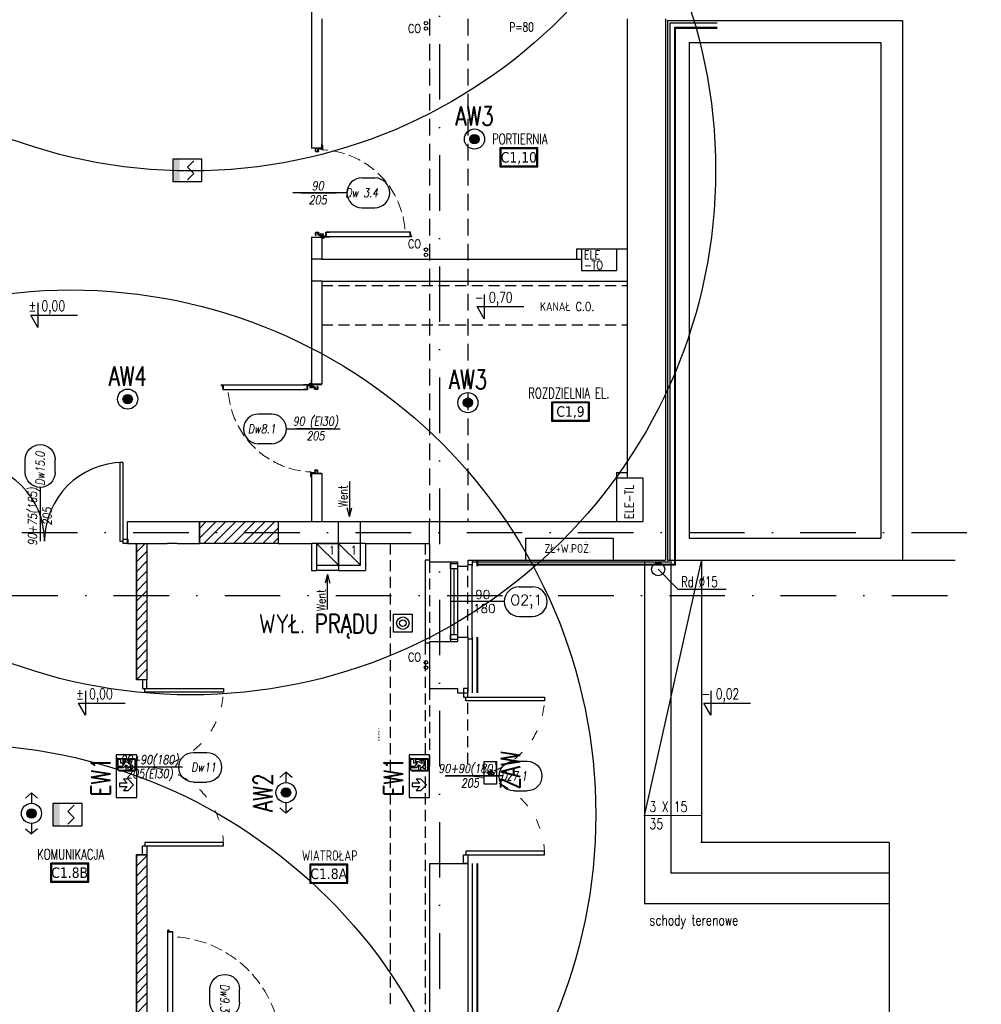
# Model space of a CAD drawing. Header units: millimetres. Extents: x 42924 to 92944, y -369470 to -179866.
# Tile 248 of 256: x 61531 to 62630, y -184268 to -183142. Entities that reach past the tile are written whole.
import ezdxf
from ezdxf.enums import TextEntityAlignment as Align

# ---------------------------------------------------------------- set-up
doc = ezdxf.new("R2010")
doc.units = ezdxf.units.MM
for name, pattern in [('ACAD_ISO03W100', [30, 12, -18]), ('CENTER', [0.6, 0.375, -0.075, 0.075, -0.075]), ('DASHDOT', [25.4, 12.7, -6.35, 0, -6.35]), ('HIDDEN', [9.525, 6.35, -3.175]), ('Hidden Line', [391.222223, 282.222223, -109])]:
    doc.linetypes.add(name, pattern=pattern)
doc.layers.get('0').update_dxf_attribs({"color": 8})
for name, color, linetype in [('!! 0_ Istn-okna', 8, 'Continuous'), ('!! 0_ Istn-sciany', 8, 'Continuous'), ('!! 0_ Istn-widok', 8, 'Continuous'), ('!! 0_ Opis', 8, 'Continuous'), ('!! 0_Istn-armatura', 8, 'Continuous'), ('!! 0_Istn-cienka', 8, 'Continuous'), ('!! 0_Istn-went', 8, 'Continuous'), ('!! 0_Opis_okna', 8, 'Continuous'), ('!! 0_Opis_pom', 123, 'Continuous'), ('!! 0_Osie', 8, 'DASHDOT'), ('!! 1_ tynk zewn  - nowy', 8, 'Continuous'), ('!! 1_drzwi opis', 8, 'Continuous'), ('!! 1_drzwi-linia', 8, 'Continuous'), ('!! 1_hatch projektowane ściany', 8, 'Continuous'), ('!! 1_OPIS POM NOWE', 123, 'Continuous'), ('!! 1_PROJ Sciany', 8, 'Continuous'), ('!! 1_PROJ widok', 8, 'Continuous'), ('!! 2_ remont Ocieplenie', 8, 'ZIGZAG'), ('!! 2_drzwi opis', 8, 'Continuous'), ('-A-OPISY', 2, 'Continuous'), ('-A-TABELA', 7, 'Continuous'), ('0-osie-liniA', 8, 'DASHDOT'), ('E1', 2, 'Continuous'), ('E_0', 4, 'Continuous'), ('E_AW', 1, 'Continuous'), ('E_KD', 2, 'Continuous'), ('E_SSP', 2, 'Continuous')]:
    doc.layers.add(name, color=color, linetype=linetype)
doc.layers.add('E_SAP_ZASIĘG', color=150, linetype='Continuous', plot=False)
doc.layers.add('oświetlenie awaryjne', color=1, linetype='Continuous', lineweight=30)
doc.styles.add('50', font='ROMANS.shx', dxfattribs={"width": 0.8, "height": 10})
doc.styles.add('ARCHETYP', font='romans.shx', dxfattribs={"height": 15})
doc.styles.add('ARIAL', font='tahoma.ttf')
doc.styles.add('ELE1', font='romans.shx', dxfattribs={"width": 0.8, "height": 18})
doc.styles.add('SIMPLEX', font='simplex.shx', dxfattribs={"width": 0.77})
doc.styles.add('TXT', font='simplex.shx')
doc.linetypes.add('ZIGZAG', pattern='A,0.00254,-5.08,[131,ltypeshp.shx,S=5.08,R=0,X=-5.08,Y=0],-10.16,[131,ltypeshp.shx,S=5.08,R=180,X=5.08,Y=0],-5.08', length=20.32254)
pattern_1 = [(45, (0, 13698.2005), (-5.61266008, 5.61266008), [])]

# ---------------------------------------------------------------- blocks, each defined once
blk = doc.blocks.new('A$C14D806DD')
at = {"layer": 'E_AW'}
h = blk.add_hatch(color=256, dxfattribs=at)
h.dxf.hatch_style = 1
h.paths.add_polyline_path([(5.4, 0, 1), (-5.4, 0, 1)])
at = {"layer": 'E_AW', "ltscale": 5}
for radius in [11.5, 5.36]:
    blk.add_circle((0, 0), radius, dxfattribs=at)
blk = doc.blocks.new('A$C407E493E')
at = {"layer": 'E_AW', "lineweight": 40}
for p, q in [((1.4, 30.9), (1.4, 43.7)), ((1.4, 43.7), (10, 43.7)), ((11.4, 43.7), (16, 43.7)), ((18, 43.7), (20.6, 43.7)), ((20.6, 43.7), (21.9, 45)), ((20.9, 35.8), (21.9, 36.9)), ((20.9, 33.9), (21.9, 34.9)), ((21.9, 45), (21.9, 36.9)), ((21.9, 34.9), (21.9, 32.2)), ((20.6, 30.9), (1.4, 30.9)), ((20.6, 30.9), (21.9, 32.2))]:
    blk.add_line(p, q, dxfattribs=at)
at = {"layer": 'E_AW'}
for p, q in [((11, 44.3), (6.6, 41.6)), ((6.6, 41.6), (6.6, 36.7)), ((7.9, 34.3), (10.2, 34.3)), ((8.4, 40.8), (11.8, 43)), ((12.5, 41), (8.4, 38.8)), ((8.4, 38.8), (8.4, 40.8)), ((10.2, 34.3), (10.2, 30.9)), ((10.4, 35.9), (12.5, 37)), ((12, 35.9), (10.4, 35.9)), ((11.8, 43), (11, 44.3)), ((12, 30.9), (12, 35.9)), ((16, 41), (12.5, 41)), ((12.5, 37), (15.3, 33.6)), ((16.3, 35.5), (13.7, 39)), ((13.7, 39), (18, 39)), ((18, 44.4), (16, 44.4)), ((16, 44.4), (16, 41)), ((20.6, 35.5), (16.3, 35.5)), ((18, 39), (18, 44.4)), ((20.6, 33.6), (20.6, 35.5)), ((20.9, 33.9), (20.9, 35.8)), ((10.2, 30.9), (12, 30.9)), ((15.3, 33.6), (20.6, 33.6)), ((3.5, 14.4), (9.9, 20.9)), ((9.9, 7.9), (3.5, 14.4)), ((9.9, 20.9), (15, 20.9)), ((15, 20.9), (10.8, 16.2)), ((10.8, 16.2), (19.8, 16.2)), ((19.8, 12.6), (10.8, 12.6)), ((10.8, 12.6), (15, 7.9)), ((19.8, 16.2), (19.8, 12.6)), ((15, 7.9), (9.9, 7.9))]:
    blk.add_line(p, q, dxfattribs=at)
blk.add_lwpolyline([(0, 0), (0, 48.8), (23.3, 48.8), (23.3, 0)], close=True, dxfattribs=at)
blk.add_circle((5.8, 34.7), 1.75, dxfattribs=at)
blk.add_arc((5.8, 34.7), 2.16, 349.4003, 69.1396, dxfattribs=at)
blk = doc.blocks.new('A$C28E329F3')
at = {"layer": 'oświetlenie awaryjne', "linetype": 'ByBlock'}
for p, q in [((0, 14), (26, 14)), ((0, 0), (0, 14)), ((26, 14), (26, 0)), ((26, 0), (0, 0))]:
    blk.add_line(p, q, dxfattribs=at)
at = {"layer": 'oświetlenie awaryjne', "color": 7, "linetype": 'ByBlock'}
for p, q in [((9.9, 7), (9.1, 7.6)), ((9.9, 7), (9.1, 6.4)), ((9.1, 7), (16.9, 7)), ((10.2, 9.8), (13, 7)), ((10.2, 4.2), (13, 7)), ((11.6, 8.4), (10.6, 8.5)), ((11.6, 5.6), (10.6, 5.5)), ((11.6, 8.4), (11.5, 9.4)), ((11.6, 5.6), (11.5, 4.6)), ((13, 10.1), (12.4, 10.9)), ((13, 3.9), (12.4, 3.1)), ((13, 10.9), (13, 3.1)), ((13, 10.1), (13.6, 10.9)), ((13, 7), (15.8, 9.8)), ((13, 7), (15.8, 4.2)), ((13, 3.9), (13.6, 3.1)), ((14.4, 8.4), (14.5, 9.4)), ((14.4, 8.4), (15.4, 8.5)), ((14.4, 5.6), (15.4, 5.5)), ((14.4, 5.6), (14.5, 4.6)), ((16.1, 7), (16.9, 7.6)), ((16.1, 7), (16.9, 6.4))]:
    blk.add_line(p, q, dxfattribs=at)
blk = doc.blocks.new('A$C35EE4757')
at = {"layer": 'E_AW'}
h = blk.add_hatch(color=256, dxfattribs=at)
h.dxf.hatch_style = 1
h.paths.add_polyline_path([(5.4, 0, 1), (-5.4, 0, 1)])
for p, q in [((-17.5, 6.9), (-23.4, 0)), ((-11.5, 0), (-23.4, 0)), ((-17.5, -6.9), (-23.4, 0)), ((23.4, 0), (11.5, 0)), ((17.5, 6.9), (23.4, 0)), ((17.5, -6.9), (23.4, 0))]:
    blk.add_line(p, q, dxfattribs=at)
at = {"layer": 'E_AW', "ltscale": 5}
for radius in [11.5, 5.36]:
    blk.add_circle((0, 0), radius, dxfattribs=at)
blk = doc.blocks.new('A$C30F274F1')
at = {"layer": 'E_KD', "linetype": 'Continuous'}
blk.add_lwpolyline([(0, 20.4), (21, 20.4), (21, 0), (0, 0)], close=True, dxfattribs=at)
at = {"layer": 'E_KD'}
for radius in [7.1, 3.84]:
    blk.add_circle((10.5, 10.2), radius, dxfattribs=at)
blk = doc.blocks.new('BLOK OSI')
at = {"layer": '0-osie-liniA', "ltscale": 5}
for points in [[(53191.2, -193626.9), (53191.2, -199860.8)], [(51570, -197490.1), (53810.6, -197490.1)], [(48624.3, -197562.1), (53810.6, -197562.1)]]:
    blk.add_lwpolyline(points, dxfattribs=at)
blk = doc.blocks.new('drzwi dwuskrzydłowe')
for points in [[(68481.2, -214206.6), (68481.2, -214296.6), (68477.2, -214296.6), (68477.2, -214206.6)], [(68653.2, -214206.6), (68653.2, -214296.6), (68657.2, -214296.6), (68657.2, -214206.6)], [(68477.2, -214294.1), (68472.2, -214294.1), (68472.2, -214299.1), (68477.2, -214299.1)], [(68657.2, -214294.1), (68662.2, -214294.1), (68662.2, -214299.1), (68657.2, -214299.1)]]:
    blk.add_lwpolyline(points, close=True)
for centre, start, end in [((68477.2, -214296.6), 0, 90), ((68657.2, -214296.6), 90, 180)]:
    blk.add_arc(centre, 90, start, end)
blk = doc.blocks.new('1_ok-opis')
blk.add_line((0, 111.6), (0, 50))
for points in [[(-17, 128.6), (-17, 143.6)], [(17, 128.6), (17, 143.6)]]:
    blk.add_lwpolyline(points)
for centre, start, end in [((0, 143.6), 0, 180), ((0, 128.6), 180, 0)]:
    blk.add_arc(centre, 17, start, end)
at = {"style": 'ARCHETYP'}
for tag, height, rotation, p in [('NR', 12, 90, (0, 136.9)), ('NR', 12, 270, (0, 136.9)), ('SZEROKOŚĆ', 10, 90, (-8, 78.3)), ('WYSOKOŚĆ', 10, 270, (-8, 78.3)), ('WYSOKOŚĆ', 10, 90, (8, 78.3)), ('SZEROKOŚĆ', 10, 270, (8, 78.3))]:
    blk.add_attdef(tag, text='', height=height, rotation=rotation, dxfattribs=at).set_placement(p, align=Align.MIDDLE)
blk = doc.blocks.new('zaw-dr-90-p')
at = {"color": 2, "linetype": 'CENTER', "ltscale": 0.2}
for p, q in [((12, 0), (-12, 0)), ((0, 12), (0, -12)), ((24, 24), (31, 24)), ((24, 19), (31, 19))]:
    blk.add_line(p, q, dxfattribs=at)
at = {"ltscale": 0.2}
for p, q in [((10, 12), (6, 12)), ((10, 0), (10, 6))]:
    blk.add_line(p, q, dxfattribs=at)
blk.add_lwpolyline([(0, 6), (23, 6, 0.414214), (28, 11), (28, 31), (24, 31), (24, 11, -0.414214), (23, 10), (0, 10, 4.561698), (8, 6), (5, 4)], format="xyb", dxfattribs=at)
blk.add_lwpolyline([(0, 0), (-2, 0), (-2, 0), (0, 0), (0, 3), (0, 3), (0, 0), (3, 0), (3, 0), (0, 0), (0, -3), (0, -3)], close=True)
blk.add_lwpolyline([(10, 10), (10, 39), (6, 39), (6, 10)], dxfattribs=at)
blk.add_circle((0, 0), 6.5, dxfattribs=at)
blk = doc.blocks.new('drzwi 90- sc 12')
for p, q in [((-13620.3, 20410.2), (-13620.3, 20313.8)), ((-13614.9, 20409.9), (-13620.3, 20409.9)), ((-13616.1, 20410.3), (-13620.2, 20410.3)), ((-13616.1, 20410.3), (-13620, 20410.3)), ((-13618.2, 20410.3), (-13616.2, 20410.3)), ((-13618.2, 20410.3), (-13616.2, 20410.3)), ((-13616.1, 20410.3), (-13616.1, 20411.5)), ((-13616.1, 20411.5), (-13615, 20411.5)), ((-13614.9, 20411.4), (-13614.9, 20313.8)), ((-13620.3, 20313.5), (-13620.3, 20318)), ((-13614.9, 20312.3), (-13614.9, 20318)), ((-13715.6, 20308.3), (-13715.6, 20308.6)), ((-13715.6, 20307.7), (-13715.6, 20308.6)), ((-13715.6, 20307.8), (-13715.6, 20308.6)), ((-13715.6, 20307.7), (-13715.4, 20307.7)), ((-13614.9, 20313.8), (-13620.3, 20313.8)), ((-13618.2, 20313.4), (-13620.2, 20313.4)), ((-13618.2, 20313.7), (-13618.2, 20313.4)), ((-13618.2, 20313.7), (-13616.4, 20313.7)), ((-13617.8, 20311.1), (-13617.8, 20305.7)), ((-13617.8, 20311.1), (-13617.8, 20305.7)), ((-13616.2, 20309.9), (-13617.4, 20309.9)), ((-13616.2, 20309.9), (-13616.2, 20311)), ((-13615.9, 20313.2), (-13615.9, 20312.2)), ((-13615.9, 20312.2), (-13615, 20312.2)), ((-13715.8, 20302), (-13716.3, 20302)), ((-13616.8, 20302), (-13616.3, 20302))]:
    blk.add_line(p, q)
for points in [[(-13665.3, 20285), (-13665.3, 20325.8)], [(-13615.6, 20309.6), (-13615.3, 20309.6), (-13615.3, 20309.8), (-13616.3, 20309.8), (-13616.3, 20309.6), (-13615.9, 20309.6)]]:
    blk.add_lwpolyline(points)
at = {"lineweight": 30}
for points in [[(-13716.3, 20308.9), (-13721.3, 20308.9)], [(-13716.3, 20308.9), (-13716.3, 20296.9)], [(-13614.3, 20308.9), (-13609.3, 20308.9)], [(-13614.3, 20308.9), (-13614.3, 20296.9)]]:
    blk.add_lwpolyline(points, dxfattribs=at)
at = {"ltscale": 0.2}
for points in [[(-13715.6, 20307.5), (-13715.6, 20309.5, 0.414214), (-13715.9, 20309.8), (-13719.4, 20309.8, 0.414214), (-13719.8, 20309.5), (-13719.8, 20308.9), (-13719.6, 20308.9), (-13719.6, 20309.5, -0.414214), (-13719.4, 20309.6), (-13717, 20309.6)], [(-13717, 20309.6), (-13715.9, 20309.6, -0.414214), (-13715.7, 20309.5), (-13715.7, 20307.5)], [(-13715.7, 20307.8), (-13715.7, 20305.6, 0.414214), (-13715.4, 20305.2), (-13715, 20305.2, -0.414214), (-13714.8, 20305.1), (-13714.8, 20304.5, 0.414214), (-13714.5, 20304.1), (-13713.3, 20304.1, 0.414214), (-13712.9, 20304.5), (-13712.9, 20305.1, -1), (-13712.7, 20305.1), (-13712.7, 20302, -0.414214), (-13712.9, 20301.8), (-13715.4, 20301.8, -0.414214), (-13715.6, 20302), (-13715.6, 20302.5), (-13715.8, 20302.5), (-13715.8, 20302, 0.414214), (-13715.4, 20301.6), (-13712.9, 20301.6, 0.414214), (-13712.6, 20302), (-13712.6, 20305.1, 1), (-13713.1, 20305.1), (-13713.1, 20304.5, -0.414214), (-13713.3, 20304.3), (-13714.5, 20304.3, -0.414214), (-13714.6, 20304.5), (-13714.6, 20305.1, 0.414214), (-13715, 20305.4), (-13715.4, 20305.4, -0.414214), (-13715.6, 20305.6), (-13715.6, 20307.6)], [(-13615.9, 20309.6), (-13616.6, 20309.6, 0.414214), (-13616.8, 20309.5), (-13616.8, 20305.6, -0.414214), (-13617.1, 20305.2), (-13617.6, 20305.2, 0.414214), (-13617.7, 20305.1), (-13617.7, 20304.5, -0.414214), (-13618.1, 20304.1), (-13619.3, 20304.1, -0.414214), (-13619.6, 20304.5), (-13619.6, 20305.1, 1), (-13619.8, 20305.1), (-13619.8, 20302, 0.414214), (-13619.6, 20301.8), (-13617.1, 20301.8, 0.414214), (-13616.9, 20302), (-13616.9, 20302.5), (-13616.8, 20302.5), (-13616.8, 20302, -0.414214), (-13617.1, 20301.6), (-13619.6, 20301.6, -0.414214), (-13620, 20302), (-13620, 20305.1, -1), (-13619.4, 20305.1), (-13619.4, 20304.5, 0.414214), (-13619.3, 20304.3), (-13618.1, 20304.3, 0.414214), (-13617.9, 20304.5), (-13617.9, 20305.1, -0.414214), (-13617.6, 20305.4), (-13617.1, 20305.4, 0.414214), (-13617, 20305.6), (-13617, 20309.5, -0.414214), (-13616.6, 20309.8), (-13613.1, 20309.8, -0.414214), (-13612.8, 20309.5), (-13612.8, 20308.9), (-13612.9, 20308.9), (-13612.9, 20309.5, 0.414214), (-13613.1, 20309.6), (-13615.6, 20309.6)]]:
    blk.add_lwpolyline(points, format="xyb", dxfattribs=at)
blk.add_lwpolyline([(-13616.8, 20308.8), (-13617, 20308.8), (-13617, 20307.4), (-13616.8, 20307.4)], close=True)
for centre, radius, start, end in [((-13620.2, 20410.2), 0.1, 90, 180), ((-13615, 20411.4), 0.1, 0, 90), ((-13620.2, 20313.5), 0.1, 180, 270), ((-13616.4, 20313.2), 0.5, 0, 90), ((-13616.3, 20311), 0.1, 0, 90), ((-13615, 20312.3), 0.1, 270, 0)]:
    blk.add_arc(centre, radius, start, end)
at = {"linetype": 'Hidden Line', "lineweight": 9, "ltscale": 0.05}
blk.add_arc((-13615.5, 20305.1), 99.1, 94.8005, 177.6944, dxfattribs=at)
at = {"xscale": 0.09999999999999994, "yscale": 0.09999999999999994, "zscale": 0.09999999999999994, "rotation": 180.0000000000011}
blk.add_blockref('zaw-dr-90-p', (-13614.9, 20310.9), dxfattribs=at)
blk = doc.blocks.new('DRZWI 120')
for p, q in [((61730.6, -195070.1), (61730.6, -195069.6)), ((61736.3, -195070.3), (61737.2, -195070.3)), ((61736.5, -195070.3), (61737.2, -195070.3)), ((61737, -195070.3), (61737.2, -195070.3)), ((61730.6, -195199.1), (61730.6, -195199.6)), ((61739.8, -195198.1), (61734.4, -195198.1)), ((61738.6, -195199.7), (61738.6, -195198.5)), ((61738.6, -195199.7), (61739.7, -195199.7)), ((61740.8, -195199.9), (61740.8, -195200.8)), ((61741.8, -195199.9), (61740.8, -195199.9)), ((61740.9, -195200.9), (61746.6, -195200.9)), ((61742, -195197.6), (61742, -195195.6)), ((61742.3, -195197.6), (61742, -195197.6)), ((61742.1, -195195.5), (61746.6, -195195.5)), ((61742.3, -195197.6), (61742.3, -195199.4)), ((61742.4, -195200.9), (61742.4, -195195.5)), ((61868.8, -195195.5), (61742.4, -195195.5)), ((61870, -195200.9), (61742.4, -195200.9)), ((61868.5, -195200.9), (61868.5, -195195.5)), ((61868.9, -195199.7), (61868.9, -195195.6)), ((61868.9, -195199.7), (61868.9, -195195.9)), ((61870.1, -195199.7), (61870.1, -195200.8))]:
    blk.add_line(p, q)
at = {"lineweight": 30}
for points in [[(61737.6, -195069.6), (61725.6, -195069.6)], [(61737.6, -195069.6), (61737.6, -195064.6)], [(61737.6, -195201.6), (61725.6, -195201.6)], [(61737.6, -195201.6), (61737.6, -195206.6)]]:
    blk.add_lwpolyline(points, dxfattribs=at)
at = {"ltscale": 0.2}
for points in [[(61736.2, -195070.3), (61738.1, -195070.3, 0.414214), (61738.5, -195069.9), (61738.5, -195066.4, 0.414214), (61738.1, -195066.1), (61737.6, -195066.1), (61737.6, -195066.3), (61738.1, -195066.3, -0.414214), (61738.3, -195066.4), (61738.3, -195068.9)], [(61738.3, -195068.9), (61738.3, -195069.9, -0.414214), (61738.1, -195070.1), (61736.2, -195070.1)], [(61736.4, -195070.1), (61734.2, -195070.1, 0.414214), (61733.9, -195070.4), (61733.9, -195070.9, -0.414214), (61733.7, -195071.1), (61733.1, -195071.1, 0.414214), (61732.8, -195071.4), (61732.8, -195072.6, 0.414214), (61733.1, -195072.9), (61733.8, -195072.9, -1), (61733.8, -195073.1), (61730.6, -195073.1, -0.414214), (61730.4, -195072.9), (61730.4, -195070.4, -0.414214), (61730.6, -195070.3), (61731.2, -195070.3), (61731.2, -195070.1), (61730.6, -195070.1, 0.414214), (61730.3, -195070.4), (61730.3, -195072.9, 0.414214), (61730.6, -195073.3), (61733.8, -195073.3, 1), (61733.8, -195072.7), (61733.1, -195072.7, -0.414214), (61733, -195072.6), (61733, -195071.4, -0.414214), (61733.1, -195071.2), (61733.7, -195071.2, 0.414214), (61734.1, -195070.9), (61734.1, -195070.4, -0.414214), (61734.2, -195070.3), (61736.3, -195070.3)], [(61738.3, -195199.9), (61738.3, -195199.2, 0.414214), (61738.1, -195199.1), (61734.2, -195199.1, -0.414214), (61733.9, -195198.7), (61733.9, -195198.3, 0.414214), (61733.7, -195198.1), (61733.1, -195198.1, -0.414214), (61732.8, -195197.8), (61732.8, -195196.6, -0.414214), (61733.1, -195196.3), (61733.8, -195196.3, 1), (61733.8, -195196.1), (61730.6, -195196.1, 0.414214), (61730.4, -195196.2), (61730.4, -195198.7, 0.414214), (61730.6, -195198.9), (61731.2, -195198.9), (61731.2, -195199.1), (61730.6, -195199.1, -0.414214), (61730.3, -195198.7), (61730.3, -195196.2, -0.414214), (61730.6, -195195.9), (61733.8, -195195.9, -1), (61733.8, -195196.4), (61733.1, -195196.4, 0.414214), (61733, -195196.6), (61733, -195197.8, 0.414214), (61733.1, -195197.9), (61733.7, -195197.9, -0.414214), (61734.1, -195198.3), (61734.1, -195198.7, 0.414214), (61734.2, -195198.9), (61738.1, -195198.9, -0.414214), (61738.5, -195199.2), (61738.5, -195202.7, -0.414214), (61738.1, -195203.1), (61737.6, -195203.1), (61737.6, -195202.9), (61738.1, -195202.9, 0.414214), (61738.3, -195202.7), (61738.3, -195200.3)]]:
    blk.add_lwpolyline(points, format="xyb", dxfattribs=at)
for points in [[(61713.6, -195135.6), (61754.5, -195135.6)], [(61738.3, -195200.3), (61738.3, -195200.5), (61738.5, -195200.5), (61738.5, -195199.5), (61738.3, -195199.5), (61738.3, -195199.9)], [(61870.1, -195199.7), (61868.9, -195199.7)]]:
    blk.add_lwpolyline(points)
blk.add_lwpolyline([(61737.5, -195199.1), (61737.5, -195198.9), (61736.1, -195198.9), (61736.1, -195199.1)], close=True)
at = {"linetype": 'Hidden Line', "lineweight": 9, "ltscale": 0.05}
blk.add_arc((61733.8, -195200.4), 129.1, 4.8005, 87.6944, dxfattribs=at)
for centre, radius, start, end in [((61739.7, -195199.6), 0.1, 270, 0), ((61740.9, -195200.8), 0.1, 180, 270), ((61741.8, -195199.4), 0.5, 270, 0), ((61742.1, -195195.6), 0.1, 90, 180), ((61868.8, -195195.6), 0.1, 0, 90), ((61870, -195200.8), 0.1, 270, 0)]:
    blk.add_arc(centre, radius, start, end)
at = {"xscale": 0.09999999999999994, "yscale": 0.09999999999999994, "zscale": 0.09999999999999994, "rotation": 90.00000000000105}
blk.add_blockref('zaw-dr-90-p', (61739.6, -195200.9), dxfattribs=at)
blk = doc.blocks.new('drzwi zew 90+90')
for points in [[(62313.9, -197849.9), (62313.9, -197939.9), (62309.9, -197939.9), (62309.9, -197849.9)], [(62485.9, -197849.9), (62485.9, -197939.9), (62489.9, -197939.9), (62489.9, -197849.9)], [(62309.9, -197937.4), (62299.9, -197937.4), (62299.9, -197942.4), (62309.9, -197942.4)], [(62489.9, -197937.4), (62499.9, -197937.4), (62499.9, -197942.4), (62489.9, -197942.4)]]:
    blk.add_lwpolyline(points, close=True)
blk.add_lwpolyline([(62399.9, -197896.7), (62399.9, -197962.6)])
at = {"linetype": 'ACAD_ISO03W100', "lineweight": 5}
for centre, start, end in [((62309.9, -197939.9), 0, 90), ((62489.9, -197939.9), 90, 180)]:
    blk.add_arc(centre, 90, start, end, dxfattribs=at)
blk = doc.blocks.new('WYJSCIE EWAKUACYJNE-160412')
at = {"layer": '-A-OPISY', "insert": (933.5, -586.2), "char_height": 3.5, "width": 68.938, "attachment_point": 1, "style": 'ARIAL'}
blk.add_mtext('{\\c16646143;© PAP24.PL}', dxfattribs=at)
blk = doc.blocks.new('*U397')
at = {"layer": 'E_SSP'}
blk.add_hatch(color=256, dxfattribs=at).paths.add_polyline_path([(-2.05, -1.28), (-1.28, -1.28), (-1.28, 1.28), (-2.05, 1.28)])
for p, q in [((-0.36, 0.36), (0.36, 1.09)), ((-0.36, 0.36), (0.36, -0.36)), ((-0.36, -1.09), (0.36, -0.36))]:
    blk.add_line(p, q, dxfattribs=at)
blk.add_lwpolyline([(-2.05, -1.28), (1.28, -1.28), (1.28, 1.28), (-2.05, 1.28)], close=True, dxfattribs=at)
blk = doc.blocks.new('*U400')
at = {"layer": 'E_SSP'}
blk.add_hatch(color=256, dxfattribs=at).paths.add_polyline_path([(-2.05, -1.28), (-1.28, -1.28), (-1.28, 1.28), (-2.05, 1.28)])
for p, q in [((-0.36, 0.36), (0.36, 1.09)), ((-0.36, 0.36), (0.36, -0.36)), ((-0.36, -1.09), (0.36, -0.36))]:
    blk.add_line(p, q, dxfattribs=at)
blk.add_lwpolyline([(-2.05, -1.28), (1.28, -1.28), (1.28, 1.28), (-2.05, 1.28)], close=True, dxfattribs=at)

msp = doc.modelspace()

# ---------------------------------------------------------------- hatches: boundary and pattern name
at = {"layer": '!! 1_hatch projektowane ściany'}
h = msp.add_hatch(dxfattribs=at)
h.set_pattern_fill('ANSI31', color=256, scale=2.5)
h.set_pattern_definition(pattern_1)
h.paths.add_polyline_path([(61826.56735, -183741.3878), (61736.56735, -183741.3878), (61736.56735, -183716.3878), (61826.56735, -183716.3878)])
h = msp.add_hatch(dxfattribs=at)
h.set_pattern_fill('ANSI31', color=256, scale=2.5)
h.set_pattern_definition(pattern_1)
h.paths.add_polyline_path([(61676.56735, -183897.3878), (61664.56735, -183897.3878), (61664.56735, -183741.3878), (61676.56735, -183741.3878)])
h = msp.add_hatch(dxfattribs=at)
h.set_pattern_fill('ANSI31', color=256, scale=2.5)
h.set_pattern_definition(pattern_1)
h.paths.add_polyline_path([(61676.56735, -184316.3878), (61664.56735, -184316.3878), (61664.56735, -184097.3878), (61676.56735, -184097.3878)])

# ---------------------------------------------------------------- linework, layer by layer
at = {"layer": '!! 0_ Istn-okna'}
for points in [[(62023.56735, -183762.3878), (62023.56735, -183853.3878)], [(62031.56735, -183762.3878), (62031.56735, -183853.3878)], [(62027.56735, -183770.3878), (62027.56735, -183845.3878)]]:
    msp.add_lwpolyline(points, dxfattribs=at)
for points in [[(62031.56735, -183764.3878), (62031.56735, -183770.3878), (62023.56735, -183770.3878), (62023.56735, -183764.3878)], [(62031.56735, -183845.3878), (62031.56735, -183851.3878), (62023.56735, -183851.3878), (62023.56735, -183845.3878)]]:
    msp.add_lwpolyline(points, close=True, dxfattribs=at)
at = {"layer": '!! 0_ Istn-sciany'}
for points in [[(61864.56735, -183116.3878), (61864.56735, -183289.3878)], [(61876.56735, -183141.3878), (61876.56735, -183289.3878)], [(62225.56735, -183141.3878), (62225.56735, -183404.3878)], [(62269.56735, -183141.3878), (62269.56735, -183760.3878)], [(61876.56735, -183289.3878), (61864.56735, -183289.3878)], [(61864.56735, -183391.3878), (61864.56735, -183559.3878)], [(61876.56735, -183391.3878), (61864.56735, -183391.3878)], [(61876.56735, -183391.3878), (61876.56735, -183416.3878)], [(62167.56735, -183404.3878), (62167.56735, -183416.3878)], [(62167.56735, -183404.3878), (62173.56735, -183404.3878)], [(62173.56735, -183404.3878), (62173.56735, -183429.3878)], [(62213.56735, -183404.3878), (62213.56735, -183429.3878)], [(62213.56735, -183404.3878), (62225.56735, -183404.3878)], [(61876.56735, -183416.3878), (62167.56735, -183416.3878)], [(62173.56735, -183429.3878), (62213.56735, -183429.3878)], [(61876.56735, -183441.3878), (61876.56735, -183559.3878)], [(61876.56735, -183441.3878), (62225.56735, -183441.3878)], [(62225.56735, -183441.3878), (62225.56735, -183660.3878)], [(61876.56735, -183559.3878), (61864.56735, -183559.3878)], [(61864.56735, -183661.3878), (61864.56735, -183716.3878)], [(61876.56735, -183661.3878), (61864.56735, -183661.3878)], [(61876.56735, -183661.3878), (61876.56735, -183716.3878)], [(62213.56735, -183660.3878), (62225.56735, -183660.3878)], [(62213.56735, -183660.3878), (62213.56735, -183666.3878)], [(62213.56735, -183666.3878), (62243.56735, -183666.3878)], [(62243.56735, -183666.3878), (62243.56735, -183716.3878)], [(61654.56735, -183716.3878), (61736.56735, -183716.3878)], [(61736.56735, -183716.3878), (61736.56735, -183741.3878)], [(61826.56735, -183716.3878), (61864.56735, -183716.3878)], [(61826.56735, -183716.3878), (61826.56735, -183741.3878)], [(61876.56735, -183716.3878), (61895.56735, -183716.3878)], [(61895.56735, -183741.3878), (61895.56735, -183716.3878)], [(61920.56735, -183716.3878), (62243.56735, -183716.3878)], [(61920.56735, -183766.3878), (61920.56735, -183716.3878)], [(61654.56735, -183741.3878), (61699.56735, -183741.3878)], [(61711.56735, -183741.3878), (61736.56735, -183741.3878)], [(61826.56735, -183741.3878), (61864.56735, -183741.3878)], [(61864.56735, -183741.3878), (61864.56735, -183772.3878)], [(61870.56735, -183741.3878), (61870.56735, -183772.3878)], [(61870.56735, -183741.3878), (61895.56735, -183741.3878)], [(61926.56735, -183741.3878), (61999.56735, -183741.3878)], [(61926.56735, -183741.3878), (61926.56735, -183772.3878)], [(61999.56735, -183741.3878), (61999.56735, -183762.3878)], [(62109.56735, -183735.3878), (62109.56735, -183760.3878)], [(62109.56735, -183735.3878), (62209.56735, -183735.3878)], [(62209.56735, -183735.3878), (62209.56735, -183760.3878)], [(61999.56735, -183762.3878), (62031.56735, -183762.3878)], [(62031.56735, -183762.3878), (62031.56735, -183767.3878)], [(62043.56735, -183760.3878), (62043.56735, -183767.3878)], [(62043.56735, -183760.3878), (62109.56735, -183760.3878)], [(62209.56735, -183760.3878), (62269.56735, -183760.3878)], [(61864.56735, -183772.3878), (61870.56735, -183772.3878)], [(61895.56735, -183766.3878), (61895.56735, -183772.3878)], [(61895.56735, -183766.3878), (61920.56735, -183766.3878)], [(61895.56735, -183772.3878), (61926.56735, -183772.3878)], [(62031.56735, -183767.3878), (62043.56735, -183767.3878)], [(61999.56735, -183853.3878), (61999.56735, -183907.3878)], [(61999.56735, -183853.3878), (62031.56735, -183853.3878)], [(62031.56735, -183848.3878), (62031.56735, -183853.3878)], [(62031.56735, -183848.3878), (62043.56735, -183848.3878)], [(62043.56735, -183848.3878), (62043.56735, -183912.3878)], [(61999.56735, -183907.3878), (62031.56735, -183907.3878)], [(62031.56735, -183907.3878), (62031.56735, -183912.3878)], [(62031.56735, -183912.3878), (62043.56735, -183912.3878)], [(61999.56735, -184107.3878), (61999.56735, -184316.3878)], [(62043.56735, -184107.3878), (62043.56735, -184360.38818)]]:
    msp.add_lwpolyline(points, dxfattribs=at)
at = {"layer": '!! 0_ Istn-widok', "linetype": 'HIDDEN', "ltscale": 3}
for points in [[(61999.56735, -182541.3878), (61999.56735, -183716.3878)], [(62043.56735, -182541.3878), (62043.56735, -183716.3878)]]:
    msp.add_lwpolyline(points, dxfattribs=at)
at = {"layer": '!! 0_ Istn-widok'}
for points in [[(62271.56735, -183143.3878), (62271.56735, -183760.3878)], [(62271.56735, -183143.3878), (62540.56735, -183143.3878)], [(62540.56735, -183143.3878), (62540.56735, -183760.3878)], [(62296.56735, -183168.3878), (62296.56735, -183735.3878)], [(62296.56735, -183168.3878), (62515.56735, -183168.3878)], [(62515.56735, -183168.3878), (62515.56735, -183735.3878)], [(62225.56735, -183404.3878), (62225.56735, -183441.3878)], [(61876.56735, -183416.3878), (61864.56735, -183416.3878)], [(62167.56735, -183416.3878), (62173.56735, -183416.3878)], [(61876.56735, -183441.3878), (61864.56735, -183441.3878)], [(62225.56735, -183660.3878), (62225.56735, -183666.3878)], [(61864.56735, -183716.3878), (61876.56735, -183716.3878)], [(61999.56735, -183741.3878), (61999.56735, -183716.3878)], [(61711.56735, -183741.3878), (61699.56735, -183741.3878)], [(61870.56735, -183741.3878), (61864.56735, -183741.3878)], [(61926.56735, -183741.3878), (61920.56735, -183741.3878)], [(62296.56735, -183735.3878), (62515.56735, -183735.3878)], [(61994.56735, -183760.3878), (61994.56735, -183855.3878)], [(61999.56735, -183760.3878), (61994.56735, -183760.3878)], [(62271.56735, -183760.3878), (62540.56735, -183760.3878)], [(62043.56735, -183765.3878), (62048.56735, -183765.3878)], [(62048.56735, -183850.3878), (62048.56735, -183765.3878)], [(62043.56735, -183850.3878), (62048.56735, -183850.3878)], [(61999.56735, -183855.3878), (61994.56735, -183855.3878)]]:
    msp.add_lwpolyline(points, dxfattribs=at)
msp.add_circle((62261.08078, -183770.8878), 7.5, dxfattribs=at)
at = {"layer": '!! 0_ Opis'}
for points in [[(62062.08086, -183456.53267), (62062.08086, -183484.53443)], [(61552.04399, -183466.26913), (61552.04399, -183494.27089)], [(62062.08086, -183484.53443), (62053.99745, -183470.53355)], [(62053.99745, -183470.53355), (62107.43165, -183470.53355)], [(61552.04399, -183494.27089), (61543.96058, -183480.27001)], [(61543.96058, -183480.27001), (61597.39479, -183480.27001)], [(62283.71798, -183793.525), (62261.08078, -183770.8878)], [(62283.71798, -183793.525), (62338.60331, -183793.525)], [(61606.50651, -183909.96126), (61606.50651, -183937.96303)], [(62321.3268, -183909.96126), (62321.3268, -183937.96303)], [(61606.50651, -183937.96303), (61598.4231, -183923.96215)], [(61598.4231, -183923.96215), (61651.8573, -183923.96215)], [(62321.3268, -183937.96303), (62313.24338, -183923.96215)], [(62313.24338, -183923.96215), (62366.67759, -183923.96215)]]:
    msp.add_lwpolyline(points, dxfattribs=at)
at = {"layer": '!! 0_Istn-armatura'}
for points in [[(62173.56735, -183404.3878), (62213.56735, -183404.3878)], [(62213.56735, -183666.3878), (62213.56735, -183716.3878)], [(62109.56735, -183760.3878), (62209.56735, -183760.3878)]]:
    msp.add_lwpolyline(points, dxfattribs=at)
for centre in [(61995.56735, -183146.3878), (61995.56735, -183152.3878), (61995.56735, -183405.3878), (61995.56735, -183411.3878), (61995.56735, -183877.3878), (61995.56735, -183883.3878)]:
    msp.add_circle(centre, 2, dxfattribs=at)
at = {"layer": '!! 0_Istn-cienka', "linetype": 'HIDDEN', "ltscale": 2}
for points in [[(61876.56735, -183446.3878), (62225.56735, -183446.3878)], [(61876.56735, -183491.3878), (62225.56735, -183491.3878)], [(61954.56735, -183741.3878), (61954.56735, -184271.3878)], [(61994.56735, -183741.3878), (61994.56735, -184311.3878)], [(61999.56735, -183762.3878), (61999.56735, -183853.3878)], [(62043.56735, -183848.3878), (62043.56735, -183767.3878)], [(61999.56735, -183907.3878), (61999.56735, -183998.3878)], [(62043.56735, -183993.3878), (62043.56735, -183912.3878)]]:
    msp.add_lwpolyline(points, dxfattribs=at)
at = {"layer": '!! 0_Istn-went'}
for points in [[(61908.06735, -183670.63027), (61908.06735, -183710.6768)], [(61908.06735, -183710.6768), (61905.38786, -183700.6768)], [(61908.06735, -183710.6768), (61910.74684, -183700.6768)], [(61895.56735, -183716.3878), (61920.56735, -183716.3878)], [(61870.56735, -183741.3878), (61895.56735, -183766.3878)], [(61895.56735, -183741.3878), (61920.56735, -183766.3878)], [(61895.56735, -183772.3878), (61870.56735, -183772.3878)], [(61883.06735, -183776.97684), (61880.38786, -183786.97684)], [(61883.06735, -183817.02337), (61883.06735, -183776.97684)], [(61883.06735, -183776.97684), (61885.74684, -183786.97684)]]:
    msp.add_lwpolyline(points, dxfattribs=at)
for points in [[(61870.56735, -183766.3878), (61895.56735, -183766.3878), (61895.56735, -183741.3878), (61870.56735, -183741.3878)], [(61895.56735, -183766.3878), (61920.56735, -183766.3878), (61920.56735, -183741.3878), (61895.56735, -183741.3878)]]:
    msp.add_lwpolyline(points, close=True, dxfattribs=at)
at = {"layer": '!! 0_Opis_pom', "ltscale": 0.7}
for points in [[(62079.99265, -183310.68362), (62123.51265, -183310.68362), (62123.51265, -183288.92362), (62079.99265, -183288.92362)], [(62081.08065, -183309.59562), (62122.42465, -183309.59562), (62122.42465, -183290.01162), (62081.08065, -183290.01162)], [(62139.04135, -183601.40442), (62182.56135, -183601.40442), (62182.56135, -183579.64442), (62139.04135, -183579.64442)], [(62140.12935, -183600.31642), (62181.47335, -183600.31642), (62181.47335, -183580.73242), (62140.12935, -183580.73242)]]:
    msp.add_lwpolyline(points, close=True, dxfattribs=at)
at = {"layer": '!! 1_ tynk zewn  - nowy'}
for points in [[(62328.56735, -183151.3878), (62279.56735, -183151.3878), (62279.56735, -183765.3878), (62053.56735, -183765.3878), (62053.56735, -183767.3878)], [(62328.56735, -183152.3878), (62280.56735, -183152.3878), (62280.56735, -183766.3878), (62054.56735, -183766.3878), (62054.56735, -183767.3878)], [(62053.56735, -183760.3878), (62053.56735, -183767.3878)], [(62054.56735, -183760.3878), (62054.56735, -183767.3878)], [(62053.56735, -183848.3878), (62053.56735, -183912.3878)], [(62054.56735, -183848.3878), (62054.56735, -183912.3878)], [(62053.56735, -184107.2535), (62053.56735, -184343.88816)], [(62054.56735, -184107.3878), (62054.56735, -184343.38818)]]:
    msp.add_lwpolyline(points, dxfattribs=at)
at = {"layer": '!! 1_hatch projektowane ściany'}
for points in [[(61676.56735, -183897.3878), (61664.56735, -183897.3878), (61664.56735, -183741.3878), (61676.56735, -183741.3878)], [(61676.56735, -184316.3878), (61664.56735, -184316.3878), (61664.56735, -184097.3878), (61676.56735, -184097.3878)]]:
    msp.add_lwpolyline(points, close=True, dxfattribs=at)
at = {"layer": '!! 1_OPIS POM NOWE'}
for points in [[(61566.51341, -184128.76118), (61610.03341, -184128.76118), (61610.03341, -184107.00118), (61566.51341, -184107.00118)], [(61566.51341, -184128.76118), (61610.03341, -184128.76118), (61610.03341, -184107.00118), (61566.51341, -184107.00118)], [(61567.60141, -184127.67318), (61608.94541, -184127.67318), (61608.94541, -184108.08918), (61567.60141, -184108.08918)], [(61567.60141, -184127.67318), (61608.94541, -184127.67318), (61608.94541, -184108.08918), (61567.60141, -184108.08918)], [(61862.66005, -184130.08821), (61906.18005, -184130.08821), (61906.18005, -184108.32821), (61862.66005, -184108.32821)], [(61862.66005, -184130.08821), (61906.18005, -184130.08821), (61906.18005, -184108.32821), (61862.66005, -184108.32821)], [(61863.74805, -184129.00021), (61905.09205, -184129.00021), (61905.09205, -184109.41621), (61863.74805, -184109.41621)], [(61863.74805, -184129.00021), (61905.09205, -184129.00021), (61905.09205, -184109.41621), (61863.74805, -184109.41621)]]:
    msp.add_lwpolyline(points, close=True, dxfattribs=at)
at = {"layer": '!! 1_PROJ Sciany'}
for points in [[(61654.56735, -183741.3878), (61654.56735, -183716.3878)], [(61664.56735, -183741.3878), (61664.56735, -183897.3878)], [(61676.56735, -183741.3878), (61676.56735, -183897.3878)], [(61676.56735, -183897.3878), (61664.56735, -183897.3878)], [(61664.56735, -184097.3878), (61664.56735, -184316.3878)], [(61676.56735, -184097.3878), (61664.56735, -184097.3878)], [(61676.56735, -184097.3878), (61676.56735, -184316.3878)], [(61999.56735, -184107.3878), (62043.56735, -184107.3878)]]:
    msp.add_lwpolyline(points, dxfattribs=at)
msp.add_lwpolyline([(61826.56735, -183741.3878), (61736.56735, -183741.3878), (61736.56735, -183716.3878), (61826.56735, -183716.3878)], close=True, dxfattribs=at)
at = {"layer": '!! 1_PROJ widok'}
for points in [[(62245.56929, -183761.44973), (62245.56929, -184153.38829)], [(62310.56929, -184052.40757), (62245.56929, -184052.94997), (62310.56929, -183761.44973)], [(62275.56929, -183761.44973), (62275.56929, -184118.38829)], [(62310.56929, -183761.44973), (62310.56929, -184083.38829)], [(62540.56735, -183760.3878), (62600.56735, -183760.3878)], [(62524.94628, -184083.38829), (62309.94628, -184083.38829)], [(62524.94628, -184083.38828), (62524.94633, -184341.88828)], [(62524.94628, -184118.38829), (62275.56929, -184118.38829)], [(62524.94629, -184153.38829), (62245.56929, -184153.38829)]]:
    msp.add_lwpolyline(points, dxfattribs=at)
at = {"layer": '!! 2_ remont Ocieplenie', "linetype": 'ZIGZAG', "ltscale": 0.75}
for points in [[(62328.56735, -183146.3878), (62274.56735, -183146.3878), (62274.56735, -183761.41615)], [(62048.56735, -183760.3878), (62048.56735, -183767.3878)], [(62048.56735, -183848.3878), (62048.56735, -183912.3878)], [(62048.56735, -184107.3878), (62048.56735, -184350.38818)]]:
    msp.add_lwpolyline(points, dxfattribs=at)
at = {"layer": '!! 2_ remont Ocieplenie', "linetype": 'ZIGZAG', "ltscale": 0.35}
msp.add_lwpolyline([(62274.56735, -183762.8878), (62048.62013, -183762.8878)], dxfattribs=at)
at = {"layer": 'E_SAP_ZASIĘG'}
for centre in [(61726.69488, -182715.31499), (61726.69488, -183314.55334), (61589.69013, -184051.49546), (61459.23087, -184571.00094)]:
    msp.add_circle(centre, 600, dxfattribs=at)

# ---------------------------------------------------------------- block references
at = {"layer": '!! 0_Opis_okna'}
ref = msp.add_blockref('1_ok-opis', (61973.56735, -183807.8878), dxfattribs=dict(at, rotation=270))
ref.add_attrib('WYSOKOŚĆ', '180', dxfattribs={"layer": '0', "height": 10, "style": 'ARCHETYP'}).set_placement((62062.28776, -183815.8878), align=Align.MIDDLE)
ref.add_attrib('SZEROKOŚĆ', '90', dxfattribs={"layer": '0', "height": 10, "style": 'ARCHETYP'}).set_placement((62060.5143, -183799.8878), align=Align.MIDDLE)
ref.add_attrib('NR', 'O2,1', dxfattribs={"layer": '0', "height": 12, "style": 'ARCHETYP'}).set_placement((62110.4688, -183807.8878), align=Align.MIDDLE)
at = {"layer": '!! 0_Osie'}
msp.add_blockref('BLOK OSI', (8819.85593, 13761.2005), dxfattribs=at)
at = {"layer": '!! 1_drzwi opis'}
ref = msp.add_blockref('1_ok-opis', (61554.56735, -183788.8878), dxfattribs=dict(at, xscale=-1, rotation=359.9999963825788))
ref.add_attrib('WYSOKOŚĆ', '90+75(165)', dxfattribs={"layer": '0', "height": 10, "rotation": 89.99999638, "style": '50', "oblique": 10, "width": 0.8}).set_placement((61546.56735, -183710.59695), align=Align.MIDDLE)
ref.add_attrib('SZEROKOŚĆ', '205', dxfattribs={"layer": '0', "height": 10, "rotation": 89.99999638, "style": '50', "oblique": 10, "width": 0.8}).set_placement((61562.56735, -183710.59695), align=Align.MIDDLE)
ref.add_attrib('NR', 'Dw15.0', dxfattribs={"layer": '0', "height": 10, "rotation": 89.99999638, "style": '50', "oblique": 10, "width": 0.8}).set_placement((61554.56735, -183655.79219), align=Align.MIDDLE)
ref = msp.add_blockref('1_ok-opis', (61601.3655, -183997.3878), dxfattribs=dict(at, xscale=-1, rotation=269.9999963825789))
ref.add_attrib('WYSOKOŚĆ', '90+90(180)', dxfattribs={"layer": '0', "height": 10, "rotation": 359.99999638, "style": '50', "oblique": 10, "width": 0.8}).set_placement((61679.65636, -183989.3878), align=Align.MIDDLE)
ref.add_attrib('SZEROKOŚĆ', '205(EI30)', dxfattribs={"layer": '0', "height": 10, "rotation": 359.99999638, "style": '50', "oblique": 10, "width": 0.8}).set_placement((61679.65636, -184005.3878), align=Align.MIDDLE)
ref.add_attrib('NR', 'Dw11', dxfattribs={"layer": '0', "height": 10, "rotation": 359.99999638, "style": '50', "oblique": 10, "width": 0.8}).set_placement((61741.40266, -183997.38781), align=Align.MIDDLE)
at = {"layer": '!! 1_drzwi-linia'}
for name, p, rotation in [('drzwi 90- sc 12', (41567.64301, -197005.6575), 270), ('drzwi 90- sc 12', (82173.49169, -169945.1181), 90.00000000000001), ('drzwi zew 90+90', (259613.93792, -121597.44152), 270), ('drzwi zew 90+90', (259980.93792, -121607.44152), 270)]:
    msp.add_blockref(name, p, dxfattribs=dict(at, rotation=rotation))
msp.add_blockref('drzwi dwuskrzydłowe', (-7007.61481, 30557.6858), dxfattribs=at)
at = {"layer": '!! 1_drzwi-linia', "xscale": -1, "rotation": 269.9986103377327}
msp.add_blockref('DRZWI 120', (256899.6582, -246058.68789), dxfattribs=at)
at = {"layer": '!! 2_drzwi opis'}
ref = msp.add_blockref('1_ok-opis', (61793.56735, -183340.38784), dxfattribs=dict(at, rotation=270.0000036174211))
ref.add_attrib('WYSOKOŚĆ', '205', dxfattribs={"layer": '0', "height": 10, "rotation": 180.00000362, "style": '50', "oblique": 10, "text_generation_flag": 6, "width": 0.8}).set_placement((61871.8582, -183348.38784), align=Align.MIDDLE)
ref.add_attrib('SZEROKOŚĆ', '90', dxfattribs={"layer": '0', "height": 10, "rotation": 180.00000362, "style": '50', "oblique": 10, "text_generation_flag": 6, "width": 0.8}).set_placement((61871.8582, -183332.38784), align=Align.MIDDLE)
ref.add_attrib('NR', 'Dw 3.4', dxfattribs={"layer": '0', "height": 10, "rotation": 180.00000362, "style": '50', "oblique": 10, "text_generation_flag": 6, "width": 0.8}).set_placement((61922.17859, -183340.38784), align=Align.MIDDLE)
ref = msp.add_blockref('1_ok-opis', (61947.56773, -183610.38775), dxfattribs=dict(at, rotation=90.00000361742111))
ref.add_attrib('WYSOKOŚĆ', '90 (EI30)', dxfattribs={"layer": '0', "height": 10, "rotation": 0.00000362, "style": '50', "oblique": 10, "width": 0.8}).set_placement((61869.27688, -183602.38776), align=Align.MIDDLE)
ref.add_attrib('SZEROKOŚĆ', '205', dxfattribs={"layer": '0', "height": 10, "rotation": 0.00000362, "style": '50', "oblique": 10, "width": 0.8}).set_placement((61869.27688, -183618.38776), align=Align.MIDDLE)
ref.add_attrib('NR', 'Dw8.1', dxfattribs={"layer": '0', "height": 10, "rotation": 0.00000362, "style": '50', "oblique": 10, "width": 0.8}).set_placement((61807.91274, -183610.38776), align=Align.MIDDLE)
ref = msp.add_blockref('1_ok-opis', (61967.57169, -184007.3878), dxfattribs=dict(at, xscale=-1, rotation=269.9999963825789))
ref.add_attrib('WYSOKOŚĆ', '90+90(180) ', dxfattribs={"layer": '0', "height": 10, "rotation": 359.99999638, "style": '50', "oblique": 10, "width": 0.8}).set_placement((62045.86254, -183999.3878), align=Align.MIDDLE)
ref.add_attrib('SZEROKOŚĆ', '205', dxfattribs={"layer": '0', "height": 10, "rotation": 359.99999638, "style": '50', "oblique": 10, "width": 0.8}).set_placement((62045.86254, -184015.3878), align=Align.MIDDLE)
ref.add_attrib('NR', 'Dz7.1', dxfattribs={"layer": '0', "height": 10, "rotation": 359.99999638, "style": '50', "oblique": 10, "width": 0.8}).set_placement((62096.18293, -184007.38781), align=Align.MIDDLE)
ref = msp.add_blockref('1_ok-opis', (61765.567, -184394.92346), dxfattribs=dict(at, xscale=-1, rotation=359.9999963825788))
ref.add_attrib('SZEROKOŚĆ', '205', dxfattribs={"layer": '0', "height": 10, "rotation": 269.99999638, "style": '50', "oblique": 10, "width": 0.8}).set_placement((61757.56701, -184316.63261), align=Align.MIDDLE)
ref.add_attrib('WYSOKOŚĆ', '120 (EIS30)', dxfattribs={"layer": '0', "height": 10, "rotation": 269.99999638, "style": '50', "oblique": 10, "width": 0.8}).set_placement((61773.56701, -184316.63261), align=Align.MIDDLE)
ref.add_attrib('NR', 'Dw9.3', dxfattribs={"layer": '0', "height": 10, "rotation": 269.99999638, "style": '50', "oblique": 10, "width": 0.8}).set_placement((61765.56701, -184260.97078), align=Align.MIDDLE)
at = {"layer": '-A-TABELA', "xscale": 0.6249999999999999, "yscale": 0.6249999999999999, "zscale": 0.6249999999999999, "rotation": 270}
msp.add_blockref('WYJSCIE EWAKUACYJNE-160412', (62309.20828, -183368.73669), dxfattribs=at)
at = {"layer": 'E_0'}
for name, p in [('A$C14D806DD', (62051.06735, -183278.8878)), ('A$C14D806DD', (61654.56735, -183576.31423)), ('A$C14D806DD', (62043.56735, -183580.3878)), ('A$C30F274F1', (61958.63733, -183842.71549))]:
    msp.add_blockref(name, p, dxfattribs=at)
at = {"layer": 'E_0', "xscale": -1}
for p in [(61664.90381, -184031.79562), (61999.56735, -184031.79562)]:
    msp.add_blockref('A$C407E493E', p, dxfattribs=at)
at = {"layer": 'E_0', "rotation": 90}
for p in [(61835.56735, -184026.3878), (61544.56735, -184050.09797)]:
    msp.add_blockref('A$C35EE4757', p, dxfattribs=at)
at = {"layer": 'E_AW', "linetype": 'ByBlock', "rotation": 269.9999999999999}
msp.add_blockref('A$C28E329F3', (62062.24062, -183990.81534), dxfattribs=at)
at = {"layer": 'E_SSP', "xscale": 9.999999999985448, "yscale": 9.999999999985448, "zscale": 9.999999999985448}
for name, p in [('*U397', (61726.69488, -183314.55334)), ('*U400', (61589.69013, -184051.49546))]:
    msp.add_blockref(name, p, dxfattribs=at)

# ---------------------------------------------------------------- texts
at = {"layer": '!! 0_ Opis', "style": 'SIMPLEX', "width": 0.75}
for s, height, p in [('P=80', 10, (62090.90276, -183155.75809)), ('- 0,70', 12, (62051.39341, -183465.95543)), ('%%P 0,00', 12, (61541.35654, -183475.69189)), ('%%P 0,00', 12, (61595.81906, -183919.38403)), ('- 0,02', 12, (62310.63935, -183919.38403)), ('3 X 15', 12, (62251.24815, -184048.37185)), ('35', 12, (62251.24815, -184068.0554)), ('schody terenowe', 12, (62251.24815, -184178.3094))]:
    msp.add_text(s, height=height, dxfattribs=at).set_placement(p)
at = {"layer": '!! 0_ Opis', "style": 'ARCHETYP', "width": 0.7}
msp.add_text('Rd %%C15', height=12, rotation=0.00000004, dxfattribs=at).set_placement((62287.2897, -183791.35161))
at = {"layer": '!! 0_Istn-armatura', "style": 'ARCHETYP', "width": 0.8}
for s, rotation, p in [('CO', 359.99999996, (61975.08651, -183157.43778)), ('CO', 359.99999996, (61975.08651, -183403.76116)), ('ELE', 0.00000004, (62176.03775, -183416.16781)), ('-TO', 0.00000004, (62176.03775, -183428.08961)), ('KANAŁ C.O.', 0.00000004, (62125.93142, -183475.45291)), ('ELE-TL', 90.00000004, (62232.76687, -183713.30184)), ('ZŁ+W.POŻ.', 0.00000004, (62131.18378, -183752.14614)), ('CO', 359.99999996, (61975.08651, -183876.35765))]:
    msp.add_text(s, height=10, rotation=rotation, dxfattribs=at).set_placement(p)
at = {"layer": '!! 0_Istn-went', "style": 'ARCHETYP', "width": 0.8}
for s, rotation, p in [('Went', 89.99999996, (61905.73712, -183700.00704)), ('1', 0.00000004, (61884.72878, -183754.21027)), ('1', 0.00000004, (61909.72878, -183754.21027)), ('Went', 89.99999996, (61880.73712, -183818.81026))]:
    msp.add_text(s, height=10, rotation=rotation, dxfattribs=at).set_placement(p)
at = {"layer": '!! 0_Opis_pom', "ltscale": 0.7, "style": 'TXT', "width": 0.7}
for s, p in [('PORTIERNIA', (62102.86778, -183284.8773)), ('ROZDZIELNIA EL. ', (62161.91648, -183575.59811))]:
    msp.add_text(s, height=12, dxfattribs=at).set_placement(p, align=Align.CENTER)
at = {"layer": '!! 0_Opis_pom', "ltscale": 0.7, "style": 'ARIAL'}
for tag, p in [('C1,10', (62101.75265, -183299.80362)), ('C1,9', (62160.80135, -183590.52442))]:
    msp.add_attdef(tag, text='', height=11.968, dxfattribs=at).set_placement(p, align=Align.MIDDLE_CENTER)
at = {"layer": '!! 1_OPIS POM NOWE', "style": 'TXT', "width": 0.7}
for s, p in [('WIATROŁAP', (61885.53519, -184104.2819)), ('WIATROŁAP', (61885.53519, -184104.2819)), ('KOMUNIKACJA', (61589.38854, -184102.95487)), ('KOMUNIKACJA', (61589.38854, -184102.95487))]:
    msp.add_text(s, height=12, dxfattribs=at).set_placement(p, align=Align.CENTER)
at = {"layer": '!! 1_OPIS POM NOWE', "style": 'ARIAL'}
for tag, p in [('C1.8B', (61588.27341, -184117.88118)), ('C1.8B', (61588.27341, -184117.88118)), ('C1.8A', (61884.42005, -184119.20821)), ('C1.8A', (61884.42005, -184119.20821))]:
    msp.add_attdef(tag, text='', height=11.968, dxfattribs=at).set_placement(p, align=Align.MIDDLE_CENTER)
at = {"layer": 'E1', "style": 'ELE1', "width": 0.75}
for s, p in [('AW3', (62051.06735, -183252.52156)), ('AW4', (61654.56735, -183549.94799)), ('AW3', (62043.56735, -183554.02156)), ('WYŁ. PRĄDU', (61872.86505, -183833.17224))]:
    msp.add_text(s, height=22, dxfattribs=at).set_placement(p, align=Align.MIDDLE_CENTER)
for s, p in [('ZAW', (62092.34054, -184000.67773)), ('EW1', (61623.90895, -184008.15662)), ('EW1', (61958.57249, -184008.15662)), ('AW2', (61809.20111, -184026.3878))]:
    msp.add_text(s, height=22, rotation=90, dxfattribs=at).set_placement(p, align=Align.MIDDLE_CENTER)

doc.saveas('drawing.dxf')
